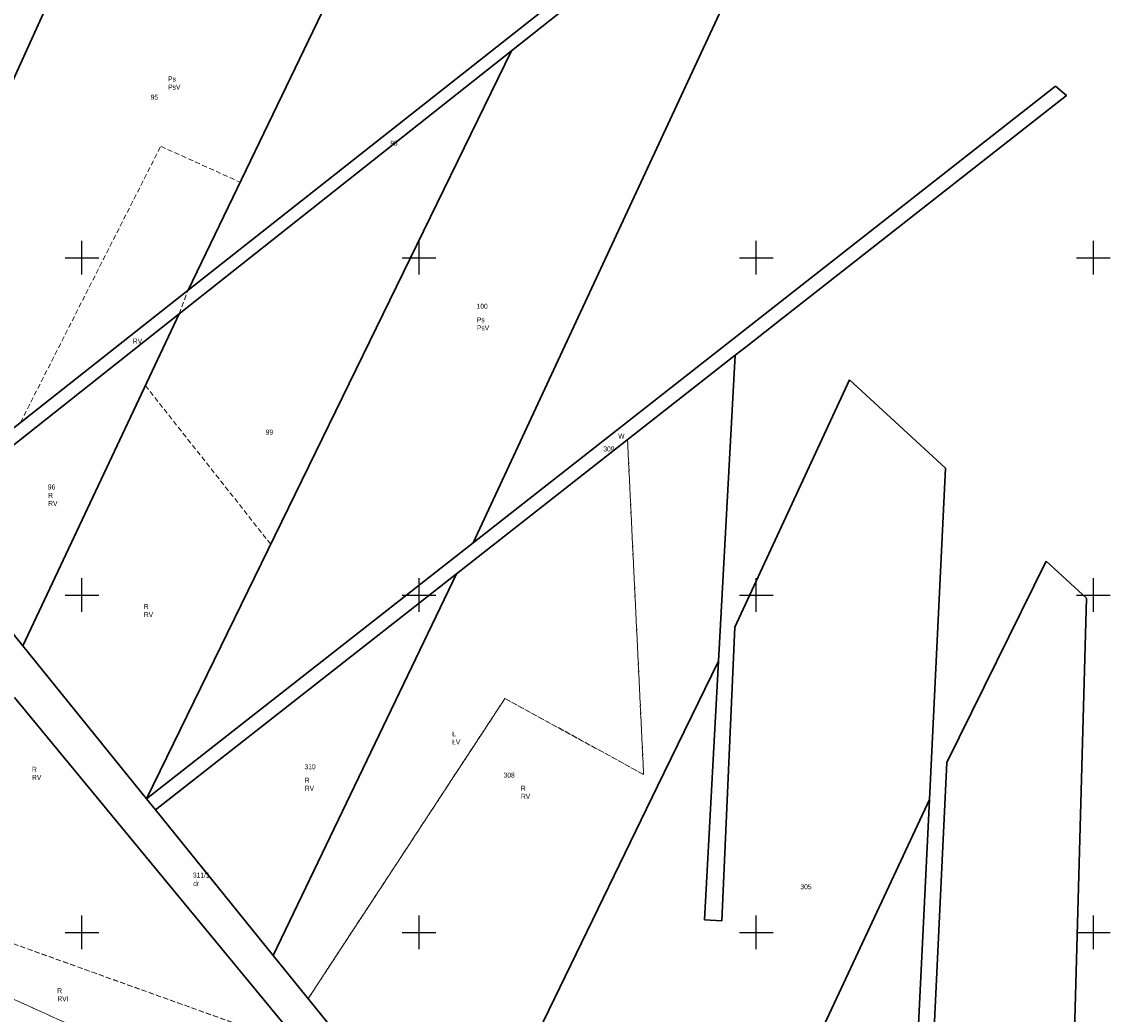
# Model space of a CAD drawing. Header units: metres. Extents: x 5548743 to 5556416, y 5707500 to 5714000.
# Tile 13 of 203: x 5550782 to 5551105, y 5711776 to 5712070. Entities that reach past the tile are written whole.
import ezdxf
from ezdxf.enums import TextEntityAlignment as Align

# ---------------------------------------------------------------- set-up
doc = ezdxf.new("R2010")
doc.units = ezdxf.units.M
doc.header["$MEASUREMENT"] = 0
doc.linetypes.add('1.5_0.75', pattern=[2.25, 1.5, -0.75])
doc.linetypes.add('219-1000', pattern=[0])
doc.layers.get('0').update_dxf_attribs({"color": 2, "linetype": 'CONTINUOUS', "lineweight": 5})
for name, color, linetype in [('209-oznaczenie konturu klasyfikacyjnego', 7, 'CONTINUOUS'), ('210-oznaczenie konturu użytku gruntowego', 7, 'CONTINUOUS'), ('211-numer działki ewidencyjnej', 7, 'CONTINUOUS'), ('217-kontur klasyfikacyjny', 7, 'CONTINUOUS'), ('218-kontur użytku gruntowego', 7, 'CONTINUOUS'), ('219-działka ewidencyjna', 7, 'CONTINUOUS'), ('Wstawianie ramki sekcyjnej z opisem', 7, 'CONTINUOUS')]:
    doc.layers.add(name, color=color, linetype=linetype)
doc.styles.get("Standard").update_dxf_attribs({"font": 'Working1250', "width": 0.75})

# ---------------------------------------------------------------- blocks, each defined once
blk = doc.blocks.new('RAMKA1000K')
at = {"color": 0}
for p, q in [((395, 500), (405, 500)), ((400, 495), (400, 500)), ((495, 500), (505, 500)), ((500, 495), (500, 500)), ((595, 500), (605, 500)), ((600, 495), (600, 500)), ((695, 500), (705, 500)), ((700, 495), (700, 500)), ((400, 395), (400, 405)), ((500, 395), (500, 405)), ((600, 395), (600, 405)), ((700, 395), (700, 405)), ((395, 400), (405, 400)), ((495, 400), (505, 400)), ((595, 400), (605, 400)), ((695, 400), (705, 400)), ((400, 295), (400, 305)), ((500, 295), (500, 305)), ((600, 295), (600, 305)), ((700, 295), (700, 305)), ((395, 300), (405, 300)), ((495, 300), (505, 300)), ((595, 300), (605, 300)), ((695, 300), (705, 300)), ((400, 0), (400, 5)), ((500, 0), (500, 5)), ((600, 0), (600, 5)), ((700, 0), (700, 5)), ((395, 0), (405, 0)), ((495, 0), (505, 0)), ((595, 0), (605, 0)), ((695, 0), (705, 0))]:
    blk.add_line(p, q, dxfattribs=at)

msp = doc.modelspace()

# ---------------------------------------------------------------- linework, layer by layer
at = {"layer": '217-kontur klasyfikacyjny', "color": 3, "linetype": '1.5_0.75', "lineweight": 18, "flags": 128}
for points in [[(5550741.89, 5711969.72), (5550833.52, 5712171.55)], [(5550833.52, 5712171.55), (5550741.89, 5711969.72)], [(5550846.94, 5712022.38), (5550910.79, 5712154.93)], [(5550916.07, 5711915.52), (5551016.88, 5712132.12)], [(5551016.88, 5712132.12), (5550927.42, 5712061.34)], [(5550927.42, 5712061.34), (5550856.02, 5711915.05)], [(5550781.82, 5711951.19), (5550823.39, 5712033.03)], [(5550823.39, 5712033.03), (5550846.94, 5712022.38)], [(5550831.5, 5711990.34), (5550781.82, 5711951.19)], [(5550828.82, 5711983.34), (5550831.5, 5711990.34)], [(5550828.82, 5711983.34), (5550752.06, 5711922.62)], [(5550752.06, 5711922.62), (5550828.82, 5711983.34)], [(5550818.82, 5711962.1), (5550828.82, 5711983.34)], [(5550993.76, 5711971.08), (5550961.83, 5711946.05)], [(5550988.8, 5711880.42), (5550993.76, 5711971.08)], [(5550782.52, 5711884.96), (5550818.82, 5711962.1)], [(5550818.82, 5711962.1), (5550782.52, 5711884.96)], [(5550856.02, 5711915.05), (5550818.82, 5711962.1)], [(5550961.83, 5711946.05), (5550911.15, 5711906.34)], [(5550961.83, 5711946.05), (5550966.61, 5711846.8)], [(5550966.61, 5711846.8), (5550961.83, 5711946.05)], [(5550752.06, 5711922.62), (5550782.52, 5711884.96)], [(5550819.2, 5711839.61), (5550916.07, 5711915.52)], [(5550856.02, 5711915.05), (5550819.2, 5711839.61)], [(5550819.2, 5711839.61), (5550856.02, 5711915.05)], [(5550911.15, 5711906.34), (5550821.84, 5711836.35)], [(5550856.75, 5711793.2), (5550911.15, 5711906.34)], [(5550911.15, 5711906.34), (5550856.75, 5711793.2)], [(5550782.52, 5711884.96), (5550819.2, 5711839.61)], [(5550970.76, 5711843.31), (5550988.8, 5711880.42)], [(5550865.71, 5711765.75), (5550780.02, 5711869.67)], [(5550925.47, 5711869.35), (5550867.12, 5711780.39)], [(5550867.12, 5711780.39), (5550925.47, 5711869.35)], [(5550966.61, 5711846.8), (5550925.47, 5711869.35)], [(5550925.47, 5711869.35), (5550966.61, 5711846.8)], [(5550936.08, 5711771.93), (5550970.76, 5711843.31)], [(5550821.84, 5711836.35), (5550856.75, 5711793.2)], [(5550771.21, 5711799.69), (5550865.71, 5711765.75)], [(5550865.71, 5711765.75), (5550771.21, 5711799.69)], [(5550856.75, 5711793.2), (5550867.12, 5711780.39)], [(5550849.29, 5711748.72), (5550768.89, 5711785.13)], [(5550768.89, 5711785.13), (5550849.29, 5711748.72)], [(5550867.12, 5711780.39), (5550912.76, 5711723.96)]]:
    msp.add_lwpolyline(points, dxfattribs=at)
at = {"layer": '218-kontur użytku gruntowego', "color": 70, "linetype": '1.5_0.75', "lineweight": 18, "flags": 128}
for points in [[(5550741.89, 5711969.72), (5550833.52, 5712171.55)], [(5550833.52, 5712171.55), (5550741.89, 5711969.72)], [(5550846.94, 5712022.38), (5550910.79, 5712154.93)], [(5550916.07, 5711915.52), (5551016.88, 5712132.12)], [(5550927.42, 5712061.34), (5551016.88, 5712132.12)], [(5551016.88, 5712132.12), (5550927.42, 5712061.34)], [(5551012.61, 5712133.04), (5550929.58, 5712067.62)], [(5550929.58, 5712067.62), (5550831.5, 5711990.34)], [(5550828.82, 5711983.34), (5550927.42, 5712061.34)], [(5550927.42, 5712061.34), (5550856.02, 5711915.05)], [(5551088.74, 5712050.82), (5550967.74, 5711956)], [(5551092.06, 5712048.11), (5551088.74, 5712050.82)], [(5551052.66, 5712017.24), (5551092.06, 5712048.11)], [(5550781.82, 5711951.19), (5550823.39, 5712033.03)], [(5550823.39, 5712033.03), (5550846.94, 5712022.38)], [(5551011.87, 5711985.26), (5551052.66, 5712017.24)], [(5550831.5, 5711990.34), (5550781.82, 5711951.19)], [(5550752.06, 5711922.62), (5550828.82, 5711983.34)], [(5550828.82, 5711983.34), (5550752.06, 5711922.62)], [(5550818.82, 5711962.1), (5550828.82, 5711983.34)], [(5551007.81, 5711982.09), (5551011.87, 5711985.26)], [(5550997.47, 5711973.98), (5551007.81, 5711982.09)], [(5550993.76, 5711971.08), (5550997.47, 5711973.98)], [(5550961.83, 5711946.05), (5550993.76, 5711971.08)], [(5550993.76, 5711971.08), (5550961.83, 5711946.05)], [(5550988.8, 5711880.42), (5550993.76, 5711971.08)], [(5550782.52, 5711884.96), (5550818.82, 5711962.1)], [(5550818.82, 5711962.1), (5550782.52, 5711884.96)], [(5550856.02, 5711915.05), (5550818.82, 5711962.1)], [(5550967.74, 5711956), (5550916.07, 5711915.52)], [(5550911.15, 5711906.34), (5550961.83, 5711946.05)], [(5550961.83, 5711946.05), (5550911.15, 5711906.34)], [(5550961.83, 5711946.05), (5550966.61, 5711846.8)], [(5550966.61, 5711846.8), (5550961.83, 5711946.05)], [(5550752.06, 5711922.62), (5550782.52, 5711884.96)], [(5550782.52, 5711884.96), (5550752.06, 5711922.62)], [(5550819.2, 5711839.61), (5550916.07, 5711915.52)], [(5550916.07, 5711915.52), (5550819.2, 5711839.61)], [(5550856.02, 5711915.05), (5550819.2, 5711839.61)], [(5550819.2, 5711839.61), (5550856.02, 5711915.05)], [(5550821.84, 5711836.35), (5550911.15, 5711906.34)], [(5550911.15, 5711906.34), (5550821.84, 5711836.35)], [(5550856.75, 5711793.2), (5550911.15, 5711906.34)], [(5550911.15, 5711906.34), (5550856.75, 5711793.2)], [(5550782.52, 5711884.96), (5550819.2, 5711839.61)], [(5550819.2, 5711839.61), (5550782.52, 5711884.96)], [(5550970.76, 5711843.31), (5550988.8, 5711880.42)], [(5550865.71, 5711765.75), (5550780.02, 5711869.67)], [(5550780.02, 5711869.67), (5550865.71, 5711765.75)], [(5550925.47, 5711869.35), (5550867.12, 5711780.39)], [(5550867.12, 5711780.39), (5550925.47, 5711869.35)], [(5550966.61, 5711846.8), (5550925.47, 5711869.35)], [(5550925.47, 5711869.35), (5550966.61, 5711846.8)], [(5550936.08, 5711771.93), (5550970.76, 5711843.31)], [(5550819.2, 5711839.61), (5550821.84, 5711836.35)], [(5550821.84, 5711836.35), (5550819.2, 5711839.61)], [(5550821.84, 5711836.35), (5550856.75, 5711793.2)], [(5550856.75, 5711793.2), (5550821.84, 5711836.35)], [(5550771.21, 5711799.69), (5550865.71, 5711765.75)], [(5550865.71, 5711765.75), (5550771.21, 5711799.69)], [(5550856.75, 5711793.2), (5550867.12, 5711780.39)], [(5550867.12, 5711780.39), (5550856.75, 5711793.2)], [(5550849.29, 5711748.72), (5550768.89, 5711785.13)], [(5550768.89, 5711785.13), (5550849.29, 5711748.72)], [(5550867.12, 5711780.39), (5550912.76, 5711723.96)], [(5550912.76, 5711723.96), (5550867.12, 5711780.39)]]:
    msp.add_lwpolyline(points, dxfattribs=at)
at = {"layer": '219-działka ewidencyjna', "color": 94, "linetype": '219-1000', "lineweight": 30, "flags": 128}
for points in [[(5550833.52, 5712171.55), (5550731.85, 5711947.6)], [(5550910.79, 5712154.93), (5550831.5, 5711990.34)], [(5551016.88, 5712132.12), (5550916.07, 5711915.52)], [(5551016.88, 5712132.12), (5550927.42, 5712061.34)], [(5551012.61, 5712133.04), (5550929.58, 5712067.62)], [(5550929.58, 5712067.62), (5550831.5, 5711990.34)], [(5550927.42, 5712061.34), (5550819.2, 5711839.61)], [(5550927.42, 5712061.34), (5550828.82, 5711983.34)], [(5551088.74, 5712050.82), (5550916.07, 5711915.52)], [(5551088.74, 5712050.82), (5551092.06, 5712048.11)], [(5551092.06, 5712048.11), (5551011.87, 5711985.26)], [(5550831.5, 5711990.34), (5550749.53, 5711925.75)], [(5550828.82, 5711983.34), (5550752.06, 5711922.62)], [(5550828.82, 5711983.34), (5550782.52, 5711884.96)], [(5551011.87, 5711985.26), (5551007.81, 5711982.09)], [(5551007.81, 5711982.09), (5550997.47, 5711973.98)], [(5550997.47, 5711973.98), (5550993.76, 5711971.08)], [(5550993.76, 5711971.08), (5550911.15, 5711906.34)], [(5550993.76, 5711971.08), (5550988.8, 5711880.42)], [(5551027.64, 5711963.83), (5550993.7, 5711890.47)], [(5551027.64, 5711963.83), (5551042.43, 5711950.23)], [(5551042.43, 5711950.23), (5551056.18, 5711937.58)], [(5551056.18, 5711937.58), (5551051.39, 5711839.44)], [(5550752.06, 5711922.62), (5550782.52, 5711884.96)], [(5550916.07, 5711915.52), (5550819.2, 5711839.61)], [(5551086.04, 5711910.09), (5551056.5, 5711850.39)], [(5551086.04, 5711910.09), (5551097.96, 5711899.12)], [(5550911.15, 5711906.34), (5550821.84, 5711836.35)], [(5550911.15, 5711906.34), (5550856.75, 5711793.2)], [(5551097.96, 5711899.12), (5551091.71, 5711674.06)], [(5550993.7, 5711890.47), (5550989.78, 5711803.45)], [(5550782.52, 5711884.96), (5550819.2, 5711839.61)], [(5550988.8, 5711880.42), (5550970.76, 5711843.31)], [(5550988.8, 5711880.42), (5550984.62, 5711803.76)], [(5550780.02, 5711869.67), (5550865.71, 5711765.75)], [(5551056.5, 5711850.39), (5551046.7, 5711642.84)], [(5550970.76, 5711843.31), (5550912.76, 5711723.96)], [(5550819.2, 5711839.61), (5550821.84, 5711836.35)], [(5551051.39, 5711839.44), (5550966.4, 5711657.65)], [(5551051.39, 5711839.44), (5551041.92, 5711645.3)], [(5550821.84, 5711836.35), (5550856.75, 5711793.2)], [(5550984.62, 5711803.76), (5550989.78, 5711803.45)], [(5550856.75, 5711793.2), (5550912.76, 5711723.96)]]:
    msp.add_lwpolyline(points, dxfattribs=at)

# ---------------------------------------------------------------- block references
at = {"layer": 'Wstawianie ramki sekcyjnej z opisem', "color": 8, "linetype": 'Continuous', "lineweight": 5}
for p in [(5550400, 5712000), (5550400, 5712000), (5550400, 5712000), (5550400, 5712000), (5550400, 5711500), (5550400, 5711500), (5550400, 5711500), (5550400, 5711500)]:
    msp.add_blockref('RAMKA1000K', p, dxfattribs=at)

# ---------------------------------------------------------------- texts
at = {"layer": '209-oznaczenie konturu klasyfikacyjnego', "color": 70, "linetype": 'Continuous', "lineweight": 18, "width": 0.79}
for s, p in [('PsV', (5550825.6, 5712051.33)), ('PsV', (5550917.18, 5711979.95)), ('RV', (5550815.12, 5711976.02)), ('RV', (5550790.01, 5711927.89)), ('RV', (5550818.39, 5711894.95)), ('ŁV', (5550909.83, 5711857.21)), ('RV', (5550785.22, 5711846.69)), ('RV', (5550866.13, 5711843.47)), ('RV', (5550930.23, 5711841.09)), ('RVI', (5550792.72, 5711781.09))]:
    msp.add_text(s, height=1.5, dxfattribs=at).set_placement(p, align=Align.TOP_LEFT)
at = {"layer": '210-oznaczenie konturu użytku gruntowego', "color": 70, "linetype": 'Continuous', "lineweight": 18, "width": 0.79}
for s, p in [('Ps', (5550825.58, 5712052.23)), ('Ps', (5550917.16, 5711980.85)), ('W', (5550959.08, 5711946.35)), ('R', (5550789.99, 5711928.79)), ('R', (5550818.37, 5711895.85)), ('Ł', (5550909.81, 5711858.11)), ('R', (5550785.2, 5711847.59)), ('R', (5550866.11, 5711844.37)), ('R', (5550930.21, 5711841.99)), ('dr', (5550833.02, 5711813.74)), ('R', (5550792.7, 5711781.99))]:
    msp.add_text(s, height=1.5, dxfattribs=at).set_placement(p)
at = {"layer": '211-numer działki ewidencyjnej', "color": 94, "linetype": 'Continuous', "lineweight": 30, "width": 0.79}
for s, p in [('95', (5550820.39, 5712048.31)), ('98', (5550891.46, 5712034.68)), ('99', (5550854.53, 5711949.05)), ('96', (5550789.9, 5711932.79)), ('311/1', (5550832.93, 5711817.74))]:
    msp.add_text(s, height=1.5, dxfattribs=at).set_placement(p, align=Align.TOP_LEFT)
for s, p in [('100', (5550917.07, 5711984.85)), ('309', (5550954.66, 5711942.57)), ('310', (5550866.02, 5711848.37)), ('308', (5550925.08, 5711845.88)), ('305', (5551013.11, 5711812.78))]:
    msp.add_text(s, height=1.5, dxfattribs=at).set_placement(p)

doc.saveas('drawing.dxf')
